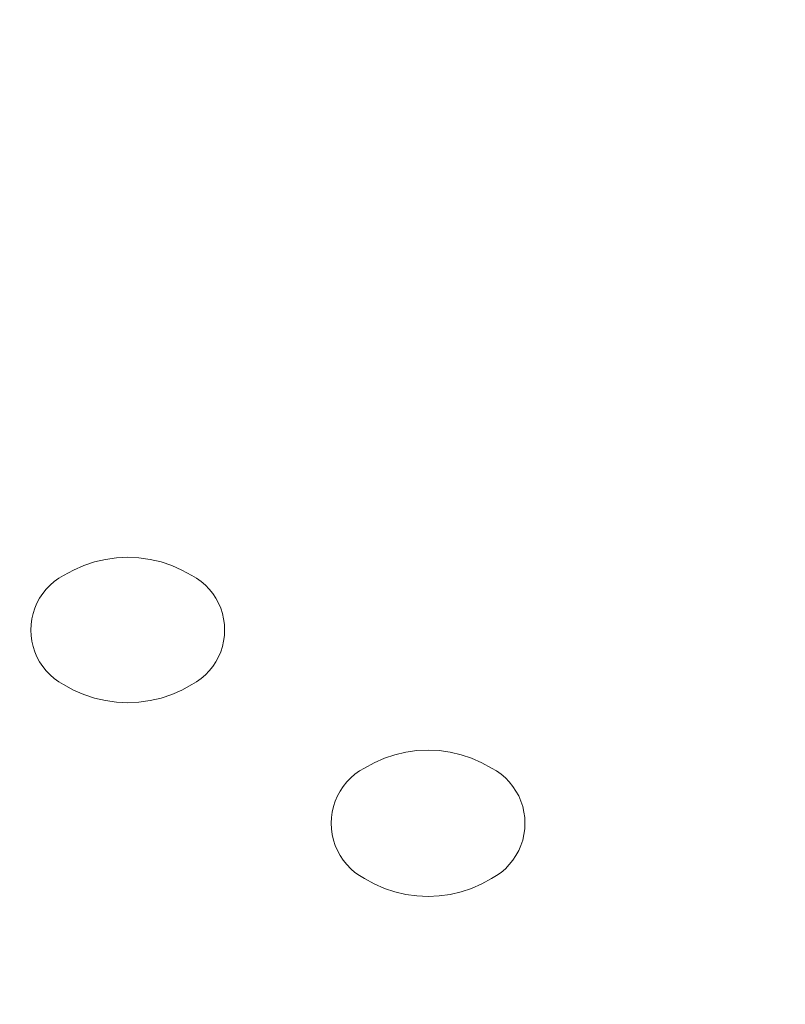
# Model space of a CAD drawing. Extents: x -6068 to 35118, y -17738 to 67348.
# Tile 124 of 243: x 2915 to 3231, y -2089 to -1683. Entities that reach past the tile are written whole.
import ezdxf

# ---------------------------------------------------------------- set-up
doc = ezdxf.new("R2010")
doc.units = 0
doc.header["$LTSCALE"] = 15
doc.linetypes.add('Continua', pattern=[0])
doc.linetypes.add('Cui_CONTINU', pattern=[0])
for name, color, linetype in [('EDL_EXTERIEUR', 9, 'Cui_CONTINU'), ('EDL_RDJ murs & cloisons', 5, 'CONTINUOUS'), ('PIS-fond de plan', 7, 'Cui_CONTINU')]:
    doc.layers.add(name, color=color, linetype=linetype)
doc.layers.add('Panneau - NIVEAUX - Style par défaut', color=7, linetype='Continua', lineweight=0, true_color=0x000000)

# ---------------------------------------------------------------- blocks, each defined once
blk = doc.blocks.new('EDL_RDJ plan_2025 10 17')
at = {"layer": 'EDL_RDJ murs & cloisons', "linetype": 'Continuous', "ltscale": 0.08}
h = blk.add_hatch(color=9, dxfattribs=at)
h.dxf.hatch_style = 1
edge = h.paths.add_edge_path()
edge.add_line((2556.739153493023, -1669.143676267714), (2572.3876953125, -1669.235563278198))
edge.add_line((2572.3876953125, -1669.235563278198), (2576.164579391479, -1682.447052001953))
edge.add_line((2576.164579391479, -1682.447052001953), (2579.941463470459, -1695.658540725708))
edge.add_arc((42696.66844574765, 14278.54642198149), 43180.16915160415, 201.7121071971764, 201.7361180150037)
edge.add_arc((-127963.8693482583, -53738.21817203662), 140535.0984606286, 21.720423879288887, 21.727801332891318, ccw=False)
edge.add_arc((12035.47356864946, 2925.562201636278), 10527.17855930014, 206.2426523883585, 206.335552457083)
edge.add_arc((15378.11186413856, 5950.750854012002), 14915.60852004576, 211.0592943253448, 211.1858737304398)
edge.add_arc((360324.5307223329, 278451.7867171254), 454400.5141555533, 218.074873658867, 218.0789918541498)
edge.add_arc((217010.4226649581, 212550.755888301), 303151.9571580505, 224.9969135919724, 225.0030864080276)
edge.add_arc((-660696.6426187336, -848561.463687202), 1075644.916222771, 51.922197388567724, 51.92393709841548, ccw=False)
edge.add_arc((-405330.7572170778, -676816.2502256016), 788713.4971926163, 58.844942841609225, 58.847315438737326, ccw=False)
edge.add_arc((-81401.57870900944, -184168.3901461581), 200779.5220590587, 65.22387725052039, 65.23174117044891, ccw=False)
edge.add_arc((288.0447430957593, -7080.214755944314), 5758.105867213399, 64.43689718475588, 64.79868125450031, ccw=False)
edge.add_arc((-28066.75788130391, -50769.71316564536), 57798.89392504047, 57.71825138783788, 57.75337011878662, ccw=False)
edge.add_arc((7185.293450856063, 3468.404093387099), 6933.798007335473, 230.7970432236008, 231.0897856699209)
edge.add_arc((-5911.781560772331, -10438.30069509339), 12200.97616844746, 44.067741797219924, 44.2341076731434, ccw=False)
edge.add_arc((43474.51515905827, 29034.81722963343), 51089.79264119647, 217.3386602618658, 217.3783907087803)
edge.add_arc((-4344.068507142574, -6265.492528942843), 8396.11413516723, 30.445045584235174, 30.686802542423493, ccw=False)
edge.add_arc((43438.97684459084, 15829.52779176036), 44296.20741385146, 203.7506501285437, 203.7964739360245)
edge.add_arc((17279.22127645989, 2326.370990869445), 15020.30619005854, 196.9137113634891, 197.0488497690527)
edge.add_arc((1336973.997731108, 237663.1508141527), 1355425.510490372, 190.1877749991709, 190.1892725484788)
edge.add_arc((2947.889480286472, -2113.143113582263), 22.65989489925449, 177.7534609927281, 192.0490270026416)
edge.add_line((2925.728797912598, -2117.873334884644), (3034.942824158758, -2120.356799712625))
edge.add_line((3034.942824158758, -2120.356799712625), (3034.606324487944, -2135.153245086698))
edge.add_line((3034.606324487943, -2135.153245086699), (2926.926612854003, -2132.704401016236))
edge.add_line((2926.926612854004, -2132.704401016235), (2821.937847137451, -2130.116701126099))
edge.add_line((2821.937847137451, -2130.116701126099), (2822.269811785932, -2115.520429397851))
edge.add_line((2822.269811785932, -2115.520429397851), (2910.652542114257, -2117.53048896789))
edge.add_arc((1871.077786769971, -2276.179365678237), 1051.610735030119, 8.676926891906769, 10.70114129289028)
edge.add_arc((509871.0467935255, 152748.8463404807), 530082.4787492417, 196.9792556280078, 196.9828927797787, ccw=False)
edge.add_arc((1079395.701304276, 472171.0322056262), 1176324.385757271, 203.7727889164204, 203.7744279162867, ccw=False)
edge.add_arc((280490.3533130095, 161958.0999810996), 322420.6696130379, 210.5631721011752, 210.5691518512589, ccw=False)
edge.add_arc((404168.5650389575, 304391.9129271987), 504890.7568707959, 217.3565403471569, 217.3603589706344, ccw=False)
edge.add_arc((-1332563.55953749, -1298338.910213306), 1861156.762927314, 44.15034442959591, 44.15138034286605)
edge.add_arc((372418.0818038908, 453585.1993835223), 586603.9218294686, 230.9418649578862, 230.945151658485, ccw=False)
edge.add_arc((-675372.2428355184, -1076120.3763308), 1270363.141206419, 57.7349632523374, 57.73648092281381)
edge.add_arc((373656.9793732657, 776720.1014550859), 862443.0862349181, 244.527187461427, 244.52942296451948, ccw=False)
edge.add_arc((4847.994970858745, 2747.185708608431), 5090.805776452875, 245.1405833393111, 245.47776697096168, ccw=False)
edge.add_arc((7846.721273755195, 6662.138406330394), 9961.829097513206, 238.7470641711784, 238.9453296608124, ccw=False)
edge.add_arc((7635.05427522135, 4500.633192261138), 8059.236222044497, 231.8005768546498, 232.0456486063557, ccw=False)
edge.add_arc((154.8607676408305, -4304.806009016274), 3513.189622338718, 44.71890260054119, 45.28109739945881)
edge.add_arc((23423.17403304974, 14506.31113354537), 26432.15340623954, 218.0395257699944, 218.1142487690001, ccw=False)
edge.add_arc((-61137.6034036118, -40295.5733263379), 74475.11154717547, 31.14078445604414, 31.16686884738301)
edge.add_arc((3834.887671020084, -1121.40342133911), 1397.371397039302, 206.0733161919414, 206.839052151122, ccw=False)
edge.add_arc((177757.0357817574, 68081.68146794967), 188577.6773180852, 201.7183608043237, 201.7298502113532, ccw=False)
edge.add_arc((2876.420688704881, -1608.21358814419), 324.0956078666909, 194.2173903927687, 196.5343482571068, ccw=False)
edge.add_line((2562.251853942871, -1687.811994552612), (2556.739153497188, -1669.143676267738))
at = {"layer": 'EDL_EXTERIEUR', "color": 7, "linetype": 'Continua', "lineweight": 13, "ltscale": 0.1}
for p, q in [((2960.635375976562, -1906.308126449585), (2965.153312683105, -1905.249357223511)), ((2965.153312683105, -1905.249357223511), (2969.749641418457, -1904.61049079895)), ((2969.749641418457, -1904.61049079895), (2974.385261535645, -1904.396867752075)), ((2974.385261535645, -1904.396867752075), (2979.020881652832, -1904.61049079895)), ((2979.020881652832, -1904.61049079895), (2983.617210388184, -1905.249357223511)), ((2983.617210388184, -1905.249357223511), (2988.13533782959, -1906.308126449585)), ((2951.985931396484, -1909.645986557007), (2956.233596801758, -1907.777833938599)), ((2956.233596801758, -1907.777833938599), (2960.635375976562, -1906.308126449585)), ((2988.13533782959, -1906.308126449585), (2992.536926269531, -1907.777833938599)), ((2992.536926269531, -1907.777833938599), (2996.784782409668, -1909.645986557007)), ((2944.08016204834, -1914.403867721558), (2945.947265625, -1913.063478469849)), ((2945.947265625, -1913.063478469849), (2947.927856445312, -1911.896848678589)), ((2947.927856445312, -1911.896848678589), (2951.985931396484, -1909.645986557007)), ((2996.784782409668, -1909.645986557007), (3000.84285736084, -1911.896848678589)), ((3000.84285736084, -1911.896848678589), (3002.823257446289, -1913.063478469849)), ((3002.823257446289, -1913.063478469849), (3004.690361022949, -1914.403867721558)), ((2940.74535369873, -1917.561292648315), (2942.341423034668, -1915.90723991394)), ((2942.341423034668, -1915.90723991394), (2944.08016204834, -1914.403867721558)), ((3004.690361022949, -1914.403867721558), (3006.429100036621, -1915.90723991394)), ((3006.429100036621, -1915.90723991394), (3008.025169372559, -1917.561292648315)), ((2936.93675994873, -1923.287057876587), (2938.032150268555, -1921.266317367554)), ((2938.032150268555, -1921.266317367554), (2939.305114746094, -1919.35248374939)), ((2939.305114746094, -1919.35248374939), (2940.74535369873, -1917.561292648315)), ((3008.025169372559, -1917.561292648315), (3009.465599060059, -1919.35248374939)), ((3009.465599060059, -1919.35248374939), (3010.738563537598, -1921.266317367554)), ((3010.738563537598, -1921.266317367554), (3011.833763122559, -1923.287057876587)), ((2935.313987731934, -1927.583074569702), (2936.028289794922, -1925.398397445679)), ((2936.028289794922, -1925.398397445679), (2936.93675994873, -1923.287057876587)), ((3011.833763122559, -1923.287057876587), (3012.742233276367, -1925.398397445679)), ((3012.742233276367, -1925.398397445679), (3013.456726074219, -1927.583074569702)), ((2934.799385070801, -1929.82325553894), (2935.313987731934, -1927.583074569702)), ((3013.456726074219, -1927.583074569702), (3013.971138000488, -1929.82325553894)), ((2934.385299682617, -1934.396886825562), (2934.489059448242, -1932.10072517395)), ((2934.489059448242, -1932.10072517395), (2934.799385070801, -1929.82325553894)), ((3013.971138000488, -1929.82325553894), (3014.281463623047, -1932.10072517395)), ((3014.281463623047, -1932.10072517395), (3014.385223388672, -1934.396886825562)), ((2934.489059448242, -1936.693048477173), (2934.385299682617, -1934.396886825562)), ((2934.799385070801, -1938.970518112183), (2934.489059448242, -1936.693048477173)), ((3014.281463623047, -1936.693048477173), (3013.971138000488, -1938.970518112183)), ((3014.385223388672, -1934.396886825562), (3014.281463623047, -1936.693048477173)), ((2935.313987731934, -1941.210699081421), (2934.799385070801, -1938.970518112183)), ((2936.028289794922, -1943.395376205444), (2935.313987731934, -1941.210699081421)), ((3013.456726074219, -1941.210699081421), (3012.742233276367, -1943.395376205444)), ((3013.971138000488, -1938.970518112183), (3013.456726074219, -1941.210699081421)), ((2936.93675994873, -1945.506620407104), (2936.028289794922, -1943.395376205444)), ((2938.032150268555, -1947.527456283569), (2936.93675994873, -1945.506620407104)), ((3011.833763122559, -1945.506620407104), (3010.738563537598, -1947.527456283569)), ((3012.742233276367, -1943.395376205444), (3011.833763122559, -1945.506620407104)), ((2939.305114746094, -1949.441289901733), (2938.032150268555, -1947.527456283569)), ((2940.74535369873, -1951.232481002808), (2939.305114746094, -1949.441289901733)), ((3009.465599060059, -1949.441289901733), (3008.025169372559, -1951.232481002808)), ((3010.738563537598, -1947.527456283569), (3009.465599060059, -1949.441289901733)), ((2942.341423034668, -1952.886533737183), (2940.74535369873, -1951.232481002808)), ((2944.08016204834, -1954.389810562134), (2942.341423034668, -1952.886533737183)), ((3006.429100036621, -1952.886533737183), (3004.690361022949, -1954.389810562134)), ((3008.025169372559, -1951.232481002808), (3006.429100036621, -1952.886533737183)), ((2945.947265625, -1955.730295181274), (2944.08016204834, -1954.389810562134)), ((2947.927856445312, -1956.896924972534), (2945.947265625, -1955.730295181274)), ((2951.985931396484, -1959.147691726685), (2947.927856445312, -1956.896924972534)), ((3000.84285736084, -1956.896924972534), (2996.784782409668, -1959.147691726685)), ((3002.823257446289, -1955.730295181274), (3000.84285736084, -1956.896924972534)), ((3004.690361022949, -1954.389810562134), (3002.823257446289, -1955.730295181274)), ((2956.233596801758, -1961.015939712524), (2951.985931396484, -1959.147691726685)), ((2960.635375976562, -1962.485647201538), (2956.233596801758, -1961.015939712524)), ((2992.536926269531, -1961.015939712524), (2988.13533782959, -1962.485647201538)), ((2996.784782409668, -1959.147691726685), (2992.536926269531, -1961.015939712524)), ((2965.153312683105, -1963.544416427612), (2960.635375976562, -1962.485647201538)), ((2969.749641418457, -1964.183282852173), (2965.153312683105, -1963.544416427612)), ((2974.385261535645, -1964.396905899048), (2969.749641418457, -1964.183282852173)), ((2979.020881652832, -1964.183282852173), (2974.385261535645, -1964.396905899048)), ((2983.617210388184, -1963.544416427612), (2979.020881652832, -1964.183282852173)), ((2988.13533782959, -1962.485647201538), (2983.617210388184, -1963.544416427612)), ((3080.302238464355, -1987.287950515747), (3084.667778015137, -1985.83722114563)), ((3084.667778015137, -1985.83722114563), (3089.147758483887, -1984.792184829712)), ((3089.147758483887, -1984.792184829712), (3093.704605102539, -1984.161615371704)), ((3093.704605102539, -1984.161615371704), (3098.299980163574, -1983.950853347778)), ((3098.299980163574, -1983.950853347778), (3102.895355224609, -1984.161615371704)), ((3102.895355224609, -1984.161615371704), (3107.452201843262, -1984.792184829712)), ((3107.452201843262, -1984.792184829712), (3111.932182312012, -1985.83722114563)), ((3111.932182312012, -1985.83722114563), (3116.297721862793, -1987.287950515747)), ((3072.060203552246, -1991.354608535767), (3076.087951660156, -1989.132261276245)), ((3076.087951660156, -1989.132261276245), (3080.302238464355, -1987.287950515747)), ((3116.297721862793, -1987.287950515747), (3120.512008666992, -1989.132261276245)), ((3120.512008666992, -1989.132261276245), (3124.539756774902, -1991.354608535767)), ((3066.386032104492, -1995.406293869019), (3068.152236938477, -1993.886137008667)), ((3068.152236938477, -1993.886137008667), (3070.048904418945, -1992.531824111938)), ((3070.048904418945, -1992.531824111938), (3072.060203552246, -1991.354608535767)), ((3124.539756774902, -1991.354608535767), (3126.551055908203, -1992.531824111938)), ((3126.551055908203, -1992.531824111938), (3128.447723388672, -1993.886137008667)), ((3128.447723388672, -1993.886137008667), (3130.213928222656, -1995.406293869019)), ((3063.300514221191, -1998.893404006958), (3064.764213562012, -1997.079992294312)), ((3064.764213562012, -1997.079992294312), (3066.386032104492, -1995.406293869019)), ((3130.213928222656, -1995.406293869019), (3131.835746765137, -1997.079992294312)), ((3131.835746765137, -1997.079992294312), (3133.299446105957, -1998.893404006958)), ((3060.893630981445, -2002.879285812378), (3062.006950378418, -2000.831842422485)), ((3062.006950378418, -2000.831842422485), (3063.300514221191, -1998.893404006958)), ((3133.299446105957, -1998.893404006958), (3134.59300994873, -2000.831842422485)), ((3134.59300994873, -2000.831842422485), (3135.706329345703, -2002.879285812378)), ((3059.243965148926, -2007.233285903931), (3059.970283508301, -2005.018949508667)), ((3059.970283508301, -2005.018949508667), (3060.893630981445, -2002.879285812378)), ((3135.706329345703, -2002.879285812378), (3136.629676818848, -2005.018949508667)), ((3136.629676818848, -2005.018949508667), (3137.355995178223, -2007.233285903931)), ((3058.405494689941, -2011.813306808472), (3058.720970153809, -2009.504365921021)), ((3058.720970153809, -2009.504365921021), (3059.243965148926, -2007.233285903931)), ((3137.355995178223, -2007.233285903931), (3137.87899017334, -2009.504365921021)), ((3137.87899017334, -2009.504365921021), (3138.194465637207, -2011.813306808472)), ((3058.300018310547, -2014.141416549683), (3058.405494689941, -2011.813306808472)), ((3058.405494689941, -2016.469430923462), (3058.300018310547, -2014.141416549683)), ((3138.194465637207, -2011.813306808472), (3138.299942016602, -2014.141416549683)), ((3138.299942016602, -2014.141416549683), (3138.194465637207, -2016.469430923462)), ((3058.720970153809, -2018.778467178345), (3058.405494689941, -2016.469430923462)), ((3059.243965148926, -2021.049451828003), (3058.720970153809, -2018.778467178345)), ((3137.87899017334, -2018.778467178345), (3137.355995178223, -2021.049451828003)), ((3138.194465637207, -2016.469430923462), (3137.87899017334, -2018.778467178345)), ((3059.970283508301, -2023.263883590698), (3059.243965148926, -2021.049451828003)), ((3137.355995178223, -2021.049451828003), (3136.629676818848, -2023.263883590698)), ((3060.893630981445, -2025.403547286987), (3059.970283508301, -2023.263883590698)), ((3062.006950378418, -2027.45099067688), (3060.893630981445, -2025.403547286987)), ((3135.706329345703, -2025.403547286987), (3134.59300994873, -2027.45099067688)), ((3136.629676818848, -2023.263883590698), (3135.706329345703, -2025.403547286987)), ((3063.300514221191, -2029.389333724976), (3062.006950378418, -2027.45099067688)), ((3064.764213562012, -2031.202840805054), (3063.300514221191, -2029.389333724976)), ((3066.386032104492, -2032.876539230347), (3064.764213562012, -2031.202840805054)), ((3131.835746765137, -2031.202840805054), (3130.213928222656, -2032.876539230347)), ((3133.299446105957, -2029.389333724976), (3131.835746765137, -2031.202840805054)), ((3134.59300994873, -2027.45099067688), (3133.299446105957, -2029.389333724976)), ((3068.152236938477, -2034.396696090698), (3066.386032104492, -2032.876539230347)), ((3070.048904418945, -2035.750913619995), (3068.152236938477, -2034.396696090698)), ((3128.447723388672, -2034.396696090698), (3126.551055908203, -2035.750913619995)), ((3130.213928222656, -2032.876539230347), (3128.447723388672, -2034.396696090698)), ((3072.060203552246, -2036.928224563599), (3070.048904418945, -2035.750913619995)), ((3076.087951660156, -2039.150476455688), (3072.060203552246, -2036.928224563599)), ((3080.302238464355, -2040.994787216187), (3076.087951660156, -2039.150476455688)), ((3120.512008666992, -2039.150476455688), (3116.297721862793, -2040.994787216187)), ((3124.539756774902, -2036.928224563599), (3120.512008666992, -2039.150476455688)), ((3126.551055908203, -2035.750913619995), (3124.539756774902, -2036.928224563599)), ((3084.667778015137, -2042.445611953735), (3080.302238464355, -2040.994787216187)), ((3116.297721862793, -2040.994787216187), (3111.932182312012, -2042.445611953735))]:
    blk.add_line(p, q, dxfattribs=at)
at = {"layer": 'EDL_RDJ murs & cloisons', "linetype": 'Continuous', "ltscale": 0.08}
for points in [[(2556.739153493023, -1669.143676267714), (2572.3876953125, -1669.235563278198), (2576.164579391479, -1682.447052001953), (2579.941463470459, -1695.658540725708, 0.0001047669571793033), (2586.639261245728, -1712.468767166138, -3.21902139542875e-05), (2593.337059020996, -1729.278993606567, 0.0004053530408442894), (2600.896883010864, -1744.582462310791, 0.0005523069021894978), (2617.928791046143, -1772.791433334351, 1.796901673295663e-05), (2638.071155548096, -1798.501253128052, 2.693399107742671e-05), (2661.165523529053, -1821.595621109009, -7.590916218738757e-06), (2686.875343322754, -1841.737985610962, -1.035240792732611e-05), (2714.825439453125, -1858.634424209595, -3.431282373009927e-05), (2739.846897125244, -1870.181226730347, -0.001578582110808), (2772.695636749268, -1885.766458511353, -0.0001532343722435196), (2802.652645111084, -1904.678297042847, 0.001277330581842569), (2830.162525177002, -1927.000379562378, -0.0007259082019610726), (2854.839324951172, -1952.41961479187, 0.0001733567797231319), (2876.336479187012, -1980.578947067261, -0.0010548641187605), (2894.352149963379, -2011.083173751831, 0.0001999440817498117), (2908.633613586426, -2043.504095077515, 0.0005896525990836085), (2918.980407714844, -2077.386522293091, 6.534291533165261e-06), (2925.247001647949, -2112.254858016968, 0.06245719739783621)], [(2910.652542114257, -2117.53048896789, 0.008832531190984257), (2904.400062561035, -2080.909776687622, -1.587006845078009e-05), (2894.572448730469, -2048.727083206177, -7.151486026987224e-06), (2881.007385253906, -2017.932558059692, -2.609158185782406e-05), (2863.895320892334, -1988.958597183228, -1.666188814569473e-05), (2843.476676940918, -1962.211942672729, 4.520024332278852e-06), (2820.037841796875, -1938.067865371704, -1.434093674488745e-05), (2793.907928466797, -1916.865587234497, 6.622086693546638e-06), (2765.453815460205, -1898.902463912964, -9.754222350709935e-06), (2735.074806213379, -1884.430837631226, -0.001471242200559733), (2707.854652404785, -1871.916246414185, -0.0008650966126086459), (2678.354358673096, -1854.082727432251, -0.00106932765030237), (2651.218700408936, -1832.823324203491, 0.002453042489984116), (2626.843452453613, -1808.448076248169, -0.0003260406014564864), (2605.584049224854, -1781.312417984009, 0.0001138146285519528), (2588.04349899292, -1752.296781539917, -0.003341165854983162), (2579.723453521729, -1735.577344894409, -5.01319954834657e-05), (2565.726661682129, -1700.447988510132, -0.01010998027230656), (2562.251853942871, -1687.811994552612), (2556.739153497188, -1669.143676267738)]]:
    blk.add_lwpolyline(points, format="xyb", dxfattribs=at)
at = {"layer": 'Panneau - NIVEAUX - Style par défaut', "color": 18, "linetype": 'Continua', "lineweight": 13, "ltscale": 0.1, "true_color": 0x000000}
for p, q in [((3089.147758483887, -2043.490648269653), (3084.667778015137, -2042.445611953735)), ((3111.932182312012, -2042.445611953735), (3107.452201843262, -2043.490648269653)), ((3093.704605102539, -2044.121217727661), (3089.147758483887, -2043.490648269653)), ((3098.299980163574, -2044.331979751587), (3093.704605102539, -2044.121217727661)), ((3102.895355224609, -2044.121217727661), (3098.299980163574, -2044.331979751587)), ((3107.452201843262, -2043.490648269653), (3102.895355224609, -2044.121217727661))]:
    blk.add_line(p, q, dxfattribs=at)

msp = doc.modelspace()

# ---------------------------------------------------------------- block references
at = {"layer": 'PIS-fond de plan'}
msp.add_blockref('EDL_RDJ plan_2025 10 17', (-14.32644124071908, -2.955857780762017e-12), dxfattribs=at)

doc.saveas('drawing.dxf')
